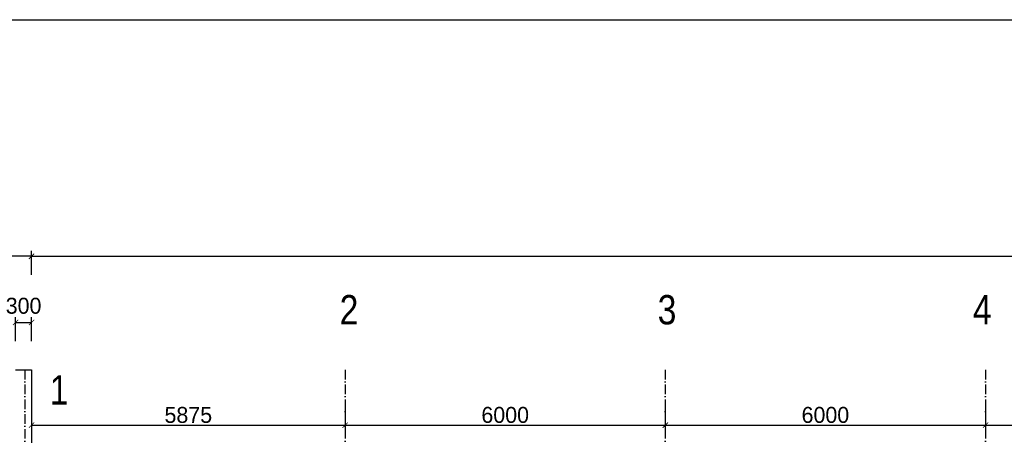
# Model space of a CAD drawing. Header units: millimetres. Extents: x -637441 to -130928, y -380379 to -53767.
# Tile 40 of 193: x -510044 to -491593, y -227686 to -219892. Entities that reach past the tile are written whole.
import ezdxf

# ---------------------------------------------------------------- set-up
doc = ezdxf.new("R2010")
doc.units = ezdxf.units.MM
doc.header["$LTSCALE"] = 10
doc.linetypes.add('ACAD_ISO10W100', pattern=[18.5, 12, -3, 0.5, -3])
doc.linetypes.add('DASHDOT', pattern=[25.4, 12.7, -6.35, 0, -6.35])
doc.layers.add('CKKOTY', color=7, linetype='Continuous', lineweight=25)
for name, color, linetype in [('Kóty', 7, 'Continuous'), ('Osy', 1, 'DASHDOT'), ('POPIS', 7, 'Continuous'), ('ZDIVO', 6, 'Continuous')]:
    doc.layers.add(name, color=color, linetype=linetype)
doc.styles.add('NARROW', font='txt')
doc.styles.add('TGV styl', font='txt')
doc.dimstyles.new('VNĚJŠEK 1-100', dxfattribs={"dimtxt": 300, "dimasz": 100, "dimexe": 100, "dimexo": 250, "dimgap": 40, "dimtad": 1, "dimdec": 0, "dimzin": 0, "dimdsep": 46, "dimtxsty": 'TGV styl', "dimblk1": 'ARCHTICK', "dimblk2": 'ARCHTICK', "dimsah": 1, "dimcen": 0.09, "dimclrd": 256, "dimclre": 256, "dimclrt": 220, "dimadec": 0, "dimazin": 0, "dimtfac": 1, "dimtdec": 0, "dimtofl": 0, "dimtmove": 2, "dimatfit": 3, "dimldrblk": 'ARCHTICK', "dimfxl": 350, "dimfxlon": 1, "dimtolj": 1, "dimtzin": 0, "dimarcsym": 0})

# ---------------------------------------------------------------- blocks, each defined once
blk = doc.blocks.new('_ArchTick')
at = {"color": 0, "const_width": 0.15}
blk.add_lwpolyline([(-0.5, -0.5), (0.5, 0.5)], dxfattribs=at)
blk = doc.blocks.new('*D436')
at = {"layer": 'DEFPOINTS', "color": 0, "ltscale": 0.35}
for p in [(-509821, -225568), (-510121, -226458), (-509821, -226458)]:
    blk.add_point(p, dxfattribs=at)
at = {"layer": 'Kóty', "lineweight": -2, "ltscale": 0.35}
for p, q in [((-510121, -225918), (-510121, -225468)), ((-510121, -225568), (-509821, -225568)), ((-509821, -225918), (-509821, -225468))]:
    blk.add_line(p, q, dxfattribs=at)
at = {"layer": 'Kóty', "lineweight": -2, "ltscale": 0.35, "xscale": 100, "yscale": 100, "zscale": 100, "rotation": 180}
blk.add_blockref('_ArchTick', (-510121, -225568), dxfattribs=at)
at = {"layer": 'Kóty', "lineweight": -2, "ltscale": 0.35, "xscale": 100, "yscale": 100, "zscale": 100}
blk.add_blockref('_ArchTick', (-509821, -225568), dxfattribs=at)
at = {"layer": 'Kóty', "color": 220, "ltscale": 0.35, "insert": (-509971, -225258), "char_height": 300, "attachment_point": 5, "style": 'TGV styl'}
blk.add_mtext('\\A1;300', dxfattribs=at)
blk = doc.blocks.new('*D439')
at = {"layer": 'DEFPOINTS', "color": 0, "ltscale": 0.35}
for p in [(-449731, -224328), (-449731, -230788), (-509821, -230828)]:
    blk.add_point(p, dxfattribs=at)
at = {"layer": 'Kóty', "lineweight": -2, "ltscale": 0.35}
for p, q in [((-509821, -224678), (-509821, -224228)), ((-509821, -224328), (-449731, -224328)), ((-449731, -224678), (-449731, -224228))]:
    blk.add_line(p, q, dxfattribs=at)
at = {"layer": 'Kóty', "lineweight": -2, "ltscale": 0.35, "xscale": 100, "yscale": 100, "zscale": 100, "rotation": 180}
blk.add_blockref('_ArchTick', (-509821, -224328), dxfattribs=at)
at = {"layer": 'Kóty', "lineweight": -2, "ltscale": 0.35, "xscale": 100, "yscale": 100, "zscale": 100}
blk.add_blockref('_ArchTick', (-449731, -224328), dxfattribs=at)
at = {"layer": 'Kóty', "color": 220, "ltscale": 0.35, "insert": (-479776, -224138), "char_height": 300, "attachment_point": 5, "style": 'TGV styl'}
blk.add_mtext('\\A1;60090', dxfattribs=at)
blk = doc.blocks.new('*D440')
at = {"layer": 'DEFPOINTS', "color": 0, "ltscale": 0.35}
for p in [(-517321, -224328), (-517321, -226458), (-509821, -226458)]:
    blk.add_point(p, dxfattribs=at)
at = {"layer": 'Kóty', "lineweight": -2, "ltscale": 0.35}
for p, q in [((-517321, -224678), (-517321, -224228)), ((-509821, -224328), (-517321, -224328)), ((-509821, -224678), (-509821, -224228))]:
    blk.add_line(p, q, dxfattribs=at)
at = {"layer": 'Kóty', "lineweight": -2, "ltscale": 0.35, "xscale": 100, "yscale": 100, "zscale": 100, "rotation": 180}
blk.add_blockref('_ArchTick', (-517321, -224328), dxfattribs=at)
at = {"layer": 'Kóty', "lineweight": -2, "ltscale": 0.35, "xscale": 100, "yscale": 100, "zscale": 100}
blk.add_blockref('_ArchTick', (-509821, -224328), dxfattribs=at)
at = {"layer": 'Kóty', "color": 220, "ltscale": 0.35, "insert": (-513571, -224138), "char_height": 300, "attachment_point": 5, "style": 'TGV styl'}
blk.add_mtext('\\A1;7500', dxfattribs=at)
blk = doc.blocks.new('*D441')
at = {"layer": 'DEFPOINTS', "color": 0, "ltscale": 0.35}
for p in [(-509821, -226458), (-503946, -226458), (-503946, -227495)]:
    blk.add_point(p, dxfattribs=at)
at = {"layer": 'Kóty', "lineweight": -2, "ltscale": 0.35}
for p, q in [((-509821, -227145), (-509821, -227595)), ((-503946, -227145), (-503946, -227595)), ((-509821, -227495), (-503946, -227495))]:
    blk.add_line(p, q, dxfattribs=at)
at = {"layer": 'Kóty', "lineweight": -2, "ltscale": 0.35, "xscale": 100, "yscale": 100, "zscale": 100, "rotation": 180}
blk.add_blockref('_ArchTick', (-509821, -227495), dxfattribs=at)
at = {"layer": 'Kóty', "lineweight": -2, "ltscale": 0.35, "xscale": 100, "yscale": 100, "zscale": 100}
blk.add_blockref('_ArchTick', (-503946, -227495), dxfattribs=at)
at = {"layer": 'Kóty', "color": 220, "ltscale": 0.35, "insert": (-506884, -227305), "char_height": 300, "attachment_point": 5, "style": 'TGV styl'}
blk.add_mtext('\\A1;5875', dxfattribs=at)
blk = doc.blocks.new('*D442')
at = {"layer": 'DEFPOINTS', "color": 0, "ltscale": 0.35}
for p in [(-503946, -226458), (-497946, -226458), (-497946, -227495)]:
    blk.add_point(p, dxfattribs=at)
at = {"layer": 'Kóty', "lineweight": -2, "ltscale": 0.35}
for p, q in [((-503946, -227145), (-503946, -227595)), ((-497946, -227145), (-497946, -227595)), ((-503946, -227495), (-497946, -227495))]:
    blk.add_line(p, q, dxfattribs=at)
at = {"layer": 'Kóty', "lineweight": -2, "ltscale": 0.35, "xscale": 100, "yscale": 100, "zscale": 100, "rotation": 180}
blk.add_blockref('_ArchTick', (-503946, -227495), dxfattribs=at)
at = {"layer": 'Kóty', "lineweight": -2, "ltscale": 0.35, "xscale": 100, "yscale": 100, "zscale": 100}
blk.add_blockref('_ArchTick', (-497946, -227495), dxfattribs=at)
at = {"layer": 'Kóty', "color": 220, "ltscale": 0.35, "insert": (-500946, -227305), "char_height": 300, "attachment_point": 5, "style": 'TGV styl'}
blk.add_mtext('\\A1;6000', dxfattribs=at)
blk = doc.blocks.new('*D443')
at = {"layer": 'DEFPOINTS', "color": 0, "ltscale": 0.35}
for p in [(-497946, -226458), (-491946, -226458), (-491946, -227495)]:
    blk.add_point(p, dxfattribs=at)
at = {"layer": 'Kóty', "lineweight": -2, "ltscale": 0.35}
for p, q in [((-497946, -227145), (-497946, -227595)), ((-491946, -227145), (-491946, -227595)), ((-497946, -227495), (-491946, -227495))]:
    blk.add_line(p, q, dxfattribs=at)
at = {"layer": 'Kóty', "lineweight": -2, "ltscale": 0.35, "xscale": 100, "yscale": 100, "zscale": 100, "rotation": 180}
blk.add_blockref('_ArchTick', (-497946, -227495), dxfattribs=at)
at = {"layer": 'Kóty', "lineweight": -2, "ltscale": 0.35, "xscale": 100, "yscale": 100, "zscale": 100}
blk.add_blockref('_ArchTick', (-491946, -227495), dxfattribs=at)
at = {"layer": 'Kóty', "color": 220, "ltscale": 0.35, "insert": (-494946, -227305), "char_height": 300, "attachment_point": 5, "style": 'TGV styl'}
blk.add_mtext('\\A1;6000', dxfattribs=at)
blk = doc.blocks.new('*D444')
at = {"layer": 'DEFPOINTS', "color": 0, "ltscale": 0.35}
for p in [(-491946, -226458), (-485946, -226458), (-485946, -227495)]:
    blk.add_point(p, dxfattribs=at)
at = {"layer": 'Kóty', "lineweight": -2, "ltscale": 0.35}
for p, q in [((-491946, -227145), (-491946, -227595)), ((-485946, -227145), (-485946, -227595)), ((-491946, -227495), (-485946, -227495))]:
    blk.add_line(p, q, dxfattribs=at)
at = {"layer": 'Kóty', "lineweight": -2, "ltscale": 0.35, "xscale": 100, "yscale": 100, "zscale": 100, "rotation": 180}
blk.add_blockref('_ArchTick', (-491946, -227495), dxfattribs=at)
at = {"layer": 'Kóty', "lineweight": -2, "ltscale": 0.35, "xscale": 100, "yscale": 100, "zscale": 100}
blk.add_blockref('_ArchTick', (-485946, -227495), dxfattribs=at)
at = {"layer": 'Kóty', "color": 220, "ltscale": 0.35, "insert": (-488946, -227305), "char_height": 300, "attachment_point": 5, "style": 'TGV styl'}
blk.add_mtext('\\A1;6000', dxfattribs=at)

msp = doc.modelspace()

# ---------------------------------------------------------------- linework, layer by layer
at = {"layer": 'CKKOTY', "color": 7}
msp.add_lwpolyline([(-529386.051, -219891.55), (-434886.051, -219891.55), (-434886.051, -308991.55), (-529386.051, -308991.55)], close=True, dxfattribs=at)
at = {"layer": 'Osy', "linetype": 'ACAD_ISO10W100', "ltscale": 1.5}
for p, q in [((-509946.228, -226457.964), (-509946.228, -256367.964)), ((-503946.228, -226457.964), (-503946.228, -256367.964)), ((-497946.228, -226457.964), (-497946.228, -256367.964)), ((-491946.228, -226457.964), (-491946.228, -256067.964))]:
    msp.add_line(p, q, dxfattribs=at)
at = {"layer": 'ZDIVO'}
for p, q in [((-510121.228, -226457.964), (-509821.228, -226457.964)), ((-509821.228, -226457.964), (-509821.228, -230827.964))]:
    msp.add_line(p, q, dxfattribs=at)

# ---------------------------------------------------------------- texts
at = {"layer": 'POPIS', "style": 'NARROW'}
for s, p in [('2', (-504048.086, -225604.954)), ('3', (-498088.562, -225604.954)), ('4', (-492182.997, -225604.954)), ('1', (-509480.847, -227109.597))]:
    msp.add_text(s, height=550, dxfattribs=at).set_placement(p)

# ---------------------------------------------------------------- dimensions: what is measured, and where the dimension line sits
at = {"layer": 'Kóty', "ltscale": 0.35}
for base, p1, p2, picture, middle in [((-517321.228, -224328.44), (-509821.228, -226457.964), (-517321.228, -226457.964), '*D440', (-513571.228, -224138.44)), ((-449731.228, -224328.44), (-509821.228, -230827.964), (-449731.228, -230787.964), '*D439', (-479776.228, -224138.44)), ((-509821.228, -225568.237), (-510121.228, -226457.964), (-509821.228, -226457.964), '*D436', (-509971.228, -225258.237)), ((-503946.228, -227495.42), (-509821.228, -226457.964), (-503946.228, -226457.964), '*D441', (-506883.728, -227305.42)), ((-497946.228, -227495.42), (-503946.228, -226457.964), (-497946.228, -226457.964), '*D442', (-500946.228, -227305.42)), ((-491946.228, -227495.42), (-497946.228, -226457.964), (-491946.228, -226457.964), '*D443', (-494946.228, -227305.42)), ((-485946.228, -227495.42), (-491946.228, -226457.964), (-485946.228, -226457.964), '*D444', (-488946.228, -227305.42))]:
    dim = msp.add_linear_dim(base=base, p1=p1, p2=p2, dimstyle='VNĚJŠEK 1-100', dxfattribs=at)
    dim.commit()
    dim.dimension.update_dxf_attribs({"geometry": picture, "text_midpoint": middle})

doc.saveas('drawing.dxf')
